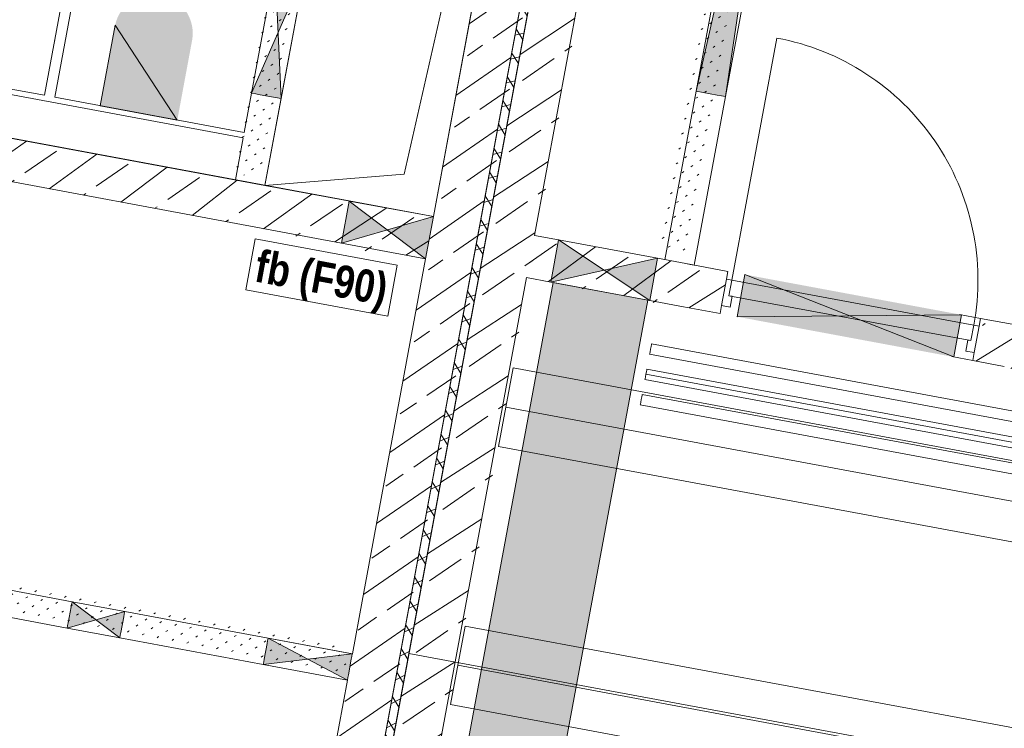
# Model space of a CAD drawing. Header units: metres. Extents: x 0 to 60282398, y -11592309 to 5708004.
# Tile 113 of 136: x 32353373.62 to 32353378.22, y 5707917.59 to 5707920.89. Entities that reach past the tile are written whole.
import ezdxf

# ---------------------------------------------------------------- set-up
doc = ezdxf.new("R2010")
doc.units = ezdxf.units.M
doc.header["$LTSCALE"] = 0.75
doc.linetypes.add('10417023$0$#9_Achse', pattern=[1.6, 0.00254, -1.59746])
doc.layers.get('0').update_dxf_attribs({"linetype": 'CONTINUOUS'})
for name, color, linetype, lineweight in [('10417023$0$#9_002_GES I Übersicht Erdgeschoss_1_101_Wand Aussen.A', 7, 'CONTINUOUS', 25), ('10417023$0$#9_002_GES I Übersicht Erdgeschoss_1_430_Lüftung.US', 7, 'CONTINUOUS', 25), ('10417023$0$#9_002_GES I Übersicht Erdgeschoss_1_607b_Brandschutz 1_100', 7, 'CONTINUOUS', 25), ('10417023$0$#9_002_GES I Übersicht Erdgeschoss_1_807b_Elektro 3D', 7, 'CONTINUOUS', 25), ('10417023$0$#9_002_GES I Übersicht Erdgeschoss_1_Neubau_102_Wand Innen.A', 7, 'CONTINUOUS', 25), ('10417023$0$#9_002_GES I Übersicht Erdgeschoss_1_Neubau_104_Decken.A', 7, 'CONTINUOUS', 25), ('10417023$0$#9_002_GES I Übersicht Erdgeschoss_1_Neubau_202_Innenwandbekleidun', 7, 'CONTINUOUS', 25), ('10417023$0$#9_002_GES I Übersicht Erdgeschoss_1_Neubau_303_Sanitäre.A', 7, 'CONTINUOUS', 25), ('10417023$0$Keine', 7, 'CONTINUOUS', 13)]:
    doc.layers.add(name, color=color, linetype=linetype, lineweight=lineweight)
doc.styles.add('10417023$0$Arial Narrow (bold)', font='ARIALNB.TTF')
pattern_1 = [(45, (0, 0), (-0.03535533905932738, 0.03535533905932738), [0.01, -0.03999999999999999])]
pattern_2 = [(44.99999999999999, (0, 0), (-0.1697056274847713, 0.1697056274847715), []), (44.99999999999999, (-0.08485281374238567, 0.08485281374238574), (-0.1697056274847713, 0.1697056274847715), [0.18, -0.05999999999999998])]
pattern_3 = [(0, (0, 0), (0, 0.075), [0.009999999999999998, -0.06500000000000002])]

# ---------------------------------------------------------------- blocks, each defined once
blk = doc.blocks.new('10417023$0$#9_MKO_LP5_ARC_GES_UP_00_002_P_G_modell (3D)')
at = {"layer": '10417023$0$#9_002_GES I Übersicht Erdgeschoss_1_101_Wand Aussen.A', "linetype": 'Continuous', "lineweight": 5, "true_color": 0xff0000}
h = blk.add_hatch(dxfattribs=at)
h.set_pattern_fill('#9_DÄMMUNG__HART_1_0001', color=1, style=0, pattern_type=2)
h.set_pattern_definition([(44.99999999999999, (0, 0), (-0.05656854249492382, 0.05656854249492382), []), (135.0000000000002, (0, 0), (0.05656854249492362, 0.056568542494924), [])])
h.paths.add_polyline_path([(-32353454.47117382, -5707790.519532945), (-32353477.474228, -5707790.519532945), (-32353477.474228, -5707790.55957689), (-32353469.004228, -5707790.55957689), (-32353469.004228, -5707810.39957689), (-32353468.96423227, -5707810.39957689), (-32353468.96423227, -5707790.55957689), (-32353454.47117382, -5707790.55957689)])
at = {"layer": '10417023$0$#9_002_GES I Übersicht Erdgeschoss_1_Neubau_102_Wand Innen.A', "linetype": 'Continuous', "lineweight": 13, "true_color": 0xff0000}
h = blk.add_hatch(dxfattribs=at)
h.set_pattern_fill('#9_GIPS_0001', color=1, style=0, pattern_type=2)
h.set_pattern_definition(pattern_1)
h.paths.add_polyline_path([(-32353470.164228, -5707790.77957689), (-32353470.164228, -5707795.27957689), (-32353470.144228, -5707795.27957689), (-32353470.144228, -5707790.77957689)])
h = blk.add_hatch(dxfattribs=at)
h.set_pattern_fill('#9_GIPS_0001', color=1, style=0, pattern_type=2)
h.set_pattern_definition(pattern_1)
h.paths.add_polyline_path([(-32353470.144228, -5707790.77957689), (-32353470.144228, -5707795.27957689), (-32353470.124228, -5707795.27957689), (-32353470.124228, -5707790.77957689)])
h = blk.add_hatch(dxfattribs=at)
h.set_pattern_fill('#9_GIPS_0001', color=1, style=0, pattern_type=2)
h.set_pattern_definition(pattern_1)
h.paths.add_polyline_path([(-32353470.124228, -5707790.77957689), (-32353470.124228, -5707795.27957689), (-32353470.024228, -5707795.27957689), (-32353470.024228, -5707790.77957689)])
at = {"layer": '10417023$0$#9_002_GES I Übersicht Erdgeschoss_1_Neubau_102_Wand Innen.A', "linetype": 'Continuous', "lineweight": 5, "true_color": 0xff0000}
h = blk.add_hatch(dxfattribs=at)
h.set_pattern_fill('#9_BETON__STAHLBETON_0001', color=1, style=0, pattern_type=2)
h.set_pattern_definition(pattern_2)
h.paths.add_polyline_path([(-32353469.22381512, -5707790.779532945), (-32353469.22381512, -5707795.47957689), (-32353469.00381513, -5707795.47957689), (-32353469.00381513, -5707790.779532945)])
h = blk.add_hatch(dxfattribs=at)
h.set_pattern_fill('#9_BETON__STAHLBETON_0001', color=1, style=0, pattern_type=2)
h.set_pattern_definition(pattern_2)
h.paths.add_polyline_path([(-32353468.96423227, -5707790.779532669), (-32353468.96423227, -5707810.17957689), (-32353468.74423227, -5707810.17957689), (-32353468.74423227, -5707790.779533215)])
at = {"layer": '10417023$0$#9_002_GES I Übersicht Erdgeschoss_1_Neubau_102_Wand Innen.A', "linetype": 'Continuous', "lineweight": 13, "true_color": 0xff0000}
h = blk.add_hatch(dxfattribs=at)
h.set_pattern_fill('#9_GIPS_0001', color=1, style=0, pattern_type=2)
h.set_pattern_definition(pattern_1)
h.paths.add_polyline_path([(-32353468.024228, -5707795.27956542), (-32353468.024228, -5707790.77957689), (-32353468.124228, -5707790.77957689), (-32353468.124228, -5707795.27956542)])
h = blk.add_hatch(dxfattribs=at)
h.set_pattern_fill('#9_GIPS_0001', color=1, style=0, pattern_type=2)
h.set_pattern_definition(pattern_1)
h.paths.add_polyline_path([(-32353468.004228, -5707795.27956542), (-32353468.004228, -5707790.77957689), (-32353468.024228, -5707790.77957689), (-32353468.024228, -5707795.27956542)])
h = blk.add_hatch(dxfattribs=at)
h.set_pattern_fill('#9_GIPS_0001', color=1, style=0, pattern_type=2)
h.set_pattern_definition(pattern_1)
h.paths.add_polyline_path([(-32353467.984228, -5707795.27956542), (-32353467.984228, -5707790.77957689), (-32353468.004228, -5707790.77957689), (-32353468.004228, -5707795.27956542)])
at = {"layer": '10417023$0$#9_002_GES I Übersicht Erdgeschoss_1_Neubau_102_Wand Innen.A', "linetype": 'Continuous', "lineweight": 5, "true_color": 0xff0000}
h = blk.add_hatch(dxfattribs=at)
h.set_pattern_fill('#9_BETON__STAHLBETON_0001', color=1, style=0, pattern_type=2)
h.set_pattern_definition(pattern_2)
h.paths.add_polyline_path([(-32353472.624228, -5707795.47957689), (-32353470.149228, -5707795.47957689), (-32353470.149228, -5707795.27957689), (-32353472.624228, -5707795.27957689)])
h = blk.add_hatch(dxfattribs=at)
h.set_pattern_fill('#9_BETON__STAHLBETON_0001', color=1, style=0, pattern_type=2)
h.set_pattern_definition(pattern_2)
h.paths.add_polyline_path([(-32353469.22381512, -5707795.27957689), (-32353470.149228, -5707795.27957689), (-32353470.149228, -5707795.47957689), (-32353469.22381512, -5707795.47957689)])
h = blk.add_hatch(dxfattribs=at)
h.set_pattern_fill('#9_BETON__STAHLBETON_0001', color=1, style=0, pattern_type=2)
h.set_pattern_definition(pattern_2)
h.paths.add_polyline_path([(-32353468.74423227, -5707795.479604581), (-32353467.999228, -5707795.479604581), (-32353467.99922418, -5707795.279604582), (-32353468.74423227, -5707795.279604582)])
h = blk.add_hatch(dxfattribs=at)
h.set_pattern_fill('#9_BETON__STAHLBETON_0001', color=1, style=0, pattern_type=2)
h.set_pattern_definition(pattern_2)
h.paths.add_polyline_path([(-32353467.99922432, -5707795.27960451), (-32353467.999228, -5707795.479604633), (-32353467.8242356, -5707795.479611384), (-32353467.82422793, -5707795.279611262)])
h = blk.add_hatch(dxfattribs=at)
h.set_pattern_fill('#9_BETON__STAHLBETON_0001', color=1, style=0, pattern_type=2)
h.set_pattern_definition(pattern_2)
h.paths.add_polyline_path([(-32353466.624228, -5707795.279657), (-32353466.62423548, -5707795.479657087), (-32353459.0244669, -5707795.479947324), (-32353459.02445924, -5707795.279947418)])
h = blk.add_hatch(dxfattribs=at)
h.set_pattern_fill('#9_BETON__STAHLBETON_0001', color=1, style=0, pattern_type=2)
h.set_pattern_definition(pattern_2)
h.paths.add_polyline_path([(-32353469.00381513, -5707797.10457689), (-32353469.00381513, -5707795.47957689), (-32353469.22381512, -5707795.47957689), (-32353469.22381512, -5707797.10457689)])
h = blk.add_hatch(dxfattribs=at)
h.set_pattern_fill('#9_BETON__STAHLBETON_0001', color=1, style=0, pattern_type=2)
h.set_pattern_definition(pattern_2)
h.paths.add_polyline_path([(-32353469.00381513, -5707806.979589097), (-32353469.00381513, -5707797.10457689), (-32353469.22381512, -5707797.10457689), (-32353469.22381512, -5707806.979589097)])
at = {"layer": '10417023$0$#9_002_GES I Übersicht Erdgeschoss_1_Neubau_102_Wand Innen.A', "linetype": 'Continuous', "lineweight": 13, "true_color": 0xff0000}
h = blk.add_hatch(dxfattribs=at)
h.set_pattern_fill('#9_GIPS_0001', color=1, style=0, pattern_type=2)
h.set_pattern_definition(pattern_1)
h.paths.add_polyline_path([(-32353469.22381512, -5707797.35457689), (-32353472.624228, -5707797.35457689), (-32353472.624228, -5707797.36707689), (-32353469.22381512, -5707797.36707689)])
h = blk.add_hatch(dxfattribs=at)
h.set_pattern_fill('#9_GIPS_0001', color=1, style=0, pattern_type=2)
h.set_pattern_definition(pattern_1)
h.paths.add_polyline_path([(-32353469.22381512, -5707797.36707689), (-32353472.624228, -5707797.36707689), (-32353472.624228, -5707797.37957689), (-32353469.22381512, -5707797.37957689)])
h = blk.add_hatch(dxfattribs=at)
h.set_pattern_fill('#9_GIPS_0001', color=1, style=0, pattern_type=2)
h.set_pattern_definition(pattern_1)
h.paths.add_polyline_path([(-32353472.624228, -5707797.45457689), (-32353469.22381512, -5707797.45457689), (-32353469.22381512, -5707797.37957689), (-32353472.624228, -5707797.37957689)])
at = {"layer": '10417023$0$#9_002_GES I Übersicht Erdgeschoss_1_Neubau_102_Wand Innen.A', "linetype": 'Continuous', "lineweight": 13, "true_color": 0x1f1f1f}
h = blk.add_hatch(dxfattribs=at)
h.set_pattern_fill('#9_GIPS_0001', color=250, style=0, pattern_type=2)
h.set_pattern_definition(pattern_1)
h.paths.add_polyline_path([(-32353472.624228, -5707797.46707689), (-32353469.22381512, -5707797.46707689), (-32353469.22381512, -5707797.45457689), (-32353472.624228, -5707797.45457689)])
at = {"layer": '10417023$0$#9_002_GES I Übersicht Erdgeschoss_1_Neubau_102_Wand Innen.A', "linetype": 'Continuous', "lineweight": 13, "true_color": 0xff0000}
h = blk.add_hatch(dxfattribs=at)
h.set_pattern_fill('#9_GIPS_0001', color=1, style=0, pattern_type=2)
h.set_pattern_definition(pattern_1)
h.paths.add_polyline_path([(-32353472.624228, -5707797.47957689), (-32353469.22381512, -5707797.47957689), (-32353469.22381512, -5707797.46707689), (-32353472.624228, -5707797.46707689)])
at = {"layer": '10417023$0$#9_002_GES I Übersicht Erdgeschoss_1_Neubau_202_Innenwandbekleidun', "linetype": 'Continuous', "lineweight": 5}
h = blk.add_hatch(dxfattribs=at)
h.set_pattern_fill('#9_GIPSKARTON_0001_1', color=255, style=0, pattern_type=2)
h.set_pattern_definition(pattern_3)
h.paths.add_polyline_path([(-32353471.114228, -5707793.45457689), (-32353471.114228, -5707795.05457689), (-32353471.064228, -5707795.05457689), (-32353471.064228, -5707793.45457689)])
h = blk.add_hatch(dxfattribs=at)
h.set_pattern_fill('#9_GIPSKARTON_0001', style=0, pattern_type=2)
h.set_pattern_definition(pattern_3)
h.paths.add_polyline_path([(-32353470.164228, -5707795.05457689), (-32353474.864228, -5707795.05457689), (-32353474.864228, -5707795.07957689), (-32353470.164228, -5707795.07957689)])
at = {"layer": '10417023$0$#9_002_GES I Übersicht Erdgeschoss_1_Neubau_303_Sanitäre.A', "linetype": 'Continuous', "lineweight": 0, "true_color": 0xff0000}
h = blk.add_hatch(color=1, dxfattribs=at)
edge = h.paths.add_edge_path()
edge.add_line((-32353470.84877177, -5707794.672270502), (-32353470.84877177, -5707795.05457689))
edge.add_line((-32353470.84877177, -5707795.05457689), (-32353470.48251245, -5707795.05457689))
edge.add_line((-32353470.48251245, -5707795.05457689), (-32353470.48251245, -5707794.672270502))
edge.add_arc((-32353470.66564209, -5707794.67671655), 0.1831836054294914, 1.390761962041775, 90.00000596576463)
edge.add_arc((-32353470.66564213, -5707794.67671655), 0.1831836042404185, 89.99999403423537, 178.6092380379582)
at = {"layer": '10417023$0$#9_002_GES I Übersicht Erdgeschoss_1_101_Wand Aussen.A', "color": 1, "linetype": 'Continuous', "lineweight": 18, "true_color": 0xff0000, "flags": 128}
blk.add_lwpolyline([(-32353454.47117382, -5707790.519532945), (-32353454.47117382, -5707790.55957689), (-32353468.96423227, -5707790.55957689), (-32353468.96423227, -5707810.39957689), (-32353469.004228, -5707810.39957689), (-32353469.004228, -5707790.55957689), (-32353477.474228, -5707790.55957689), (-32353477.474228, -5707790.519532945)], close=True, dxfattribs=at)
at = {"layer": '10417023$0$#9_002_GES I Übersicht Erdgeschoss_1_430_Lüftung.US', "color": 1, "linetype": 'Continuous', "lineweight": 13, "true_color": 0xff0000, "flags": 128}
blk.add_lwpolyline([(-32353468.16725466, -5707795.479604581), (-32353468.16725466, -5707809.945591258), (-32353468.61729288, -5707809.945591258), (-32353468.61729288, -5707795.479604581)], close=True, dxfattribs=at)
at = {"layer": '10417023$0$#9_002_GES I Übersicht Erdgeschoss_1_430_Lüftung.US', "color": 1, "linetype": 'Continuous', "true_color": 0xff0000}
blk.add_solid([(-32353468.16725466, -5707795.479604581), (-32353468.61729288, -5707795.479604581), (-32353468.16725466, -5707809.945591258), (-32353468.61729288, -5707809.945591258)], dxfattribs=at)
at = {"layer": '10417023$0$#9_002_GES I Übersicht Erdgeschoss_1_607b_Brandschutz 1_100', "color": 1, "linetype": 'Continuous', "lineweight": 13, "true_color": 0xff0000}
for p, q in [((-32353469.34846945, -5707795.533085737), (-32353470.02378134, -5707795.533085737)), ((-32353470.02378134, -5707795.533085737), (-32353470.02378134, -5707795.775733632)), ((-32353469.34846945, -5707795.775733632), (-32353469.34846945, -5707795.533085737)), ((-32353470.02378134, -5707795.775733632), (-32353469.34846945, -5707795.775733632))]:
    blk.add_line(p, q, dxfattribs=at)
at = {"layer": '10417023$0$#9_002_GES I Übersicht Erdgeschoss_1_807b_Elektro 3D', "color": 1, "linetype": 'Continuous', "lineweight": 13, "true_color": 0xff0000}
for p, q in [((-32353468.11347208, -5707795.680142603), (-32353468.11347208, -5707795.676793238)), ((-32353461.42177209, -5707795.676793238), (-32353468.11347208, -5707795.676793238)), ((-32353468.11347208, -5707795.689293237), (-32353468.11347208, -5707795.680142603)), ((-32353468.11347208, -5707795.701793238), (-32353468.11347208, -5707795.689293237)), ((-32353468.11347208, -5707795.714293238), (-32353468.11347208, -5707795.701793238)), ((-32353468.11347208, -5707795.723443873), (-32353468.11347208, -5707795.714293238)), ((-32353468.11347208, -5707795.726793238), (-32353468.11347208, -5707795.723443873)), ((-32353461.42177209, -5707795.726793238), (-32353468.11347208, -5707795.726793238)), ((-32353468.11347208, -5707795.800142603), (-32353468.11347208, -5707795.796793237)), ((-32353461.42177209, -5707795.796793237), (-32353468.11347208, -5707795.796793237)), ((-32353468.11347208, -5707795.809293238), (-32353468.11347208, -5707795.800142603)), ((-32353468.11347208, -5707795.821793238), (-32353468.11347208, -5707795.809293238)), ((-32353468.11347208, -5707795.834293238), (-32353468.11347208, -5707795.821793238)), ((-32353468.11347208, -5707795.843443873), (-32353468.11347208, -5707795.834293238)), ((-32353461.42177184, -5707795.821792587), (-32353468.11347161, -5707795.821792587)), ((-32353468.11347208, -5707795.846793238), (-32353468.11347208, -5707795.843443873)), ((-32353461.42177209, -5707795.846793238), (-32353468.11347208, -5707795.846793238)), ((-32353468.11347208, -5707795.920142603), (-32353468.11347208, -5707795.916793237)), ((-32353461.42177209, -5707795.916793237), (-32353468.11347208, -5707795.916793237)), ((-32353468.11347208, -5707795.929293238), (-32353468.11347208, -5707795.920142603)), ((-32353468.11347208, -5707795.941793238), (-32353468.11347208, -5707795.929293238)), ((-32353468.11347208, -5707795.954293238), (-32353468.11347208, -5707795.941793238)), ((-32353468.11347208, -5707795.963443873), (-32353468.11347208, -5707795.954293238)), ((-32353468.11347208, -5707795.966793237), (-32353468.11347208, -5707795.963443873)), ((-32353461.42177209, -5707795.966793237), (-32353468.11347208, -5707795.966793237))]:
    blk.add_line(p, q, dxfattribs=at)
at = {"layer": '10417023$0$#9_002_GES I Übersicht Erdgeschoss_1_Neubau_102_Wand Innen.A', "color": 1, "linetype": 'Continuous', "lineweight": 18, "true_color": 0xff0000}
for p, q in [((-32353469.22381512, -5707790.779532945), (-32353469.22381512, -5707795.27957689)), ((-32353469.00381513, -5707795.47957689), (-32353469.00381513, -5707790.779532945)), ((-32353468.96423227, -5707790.779532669), (-32353468.96423227, -5707810.39957689)), ((-32353468.74423227, -5707795.279604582), (-32353468.74423227, -5707790.779533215)), ((-32353470.149228, -5707795.27957689), (-32353473.161728, -5707795.27957689)), ((-32353469.22381512, -5707795.27957689), (-32353470.024228, -5707795.27957689)), ((-32353469.224228, -5707795.279576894), (-32353469.624228, -5707795.279576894)), ((-32353468.62923266, -5707795.279604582), (-32353468.74423227, -5707795.279604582)), ((-32353468.15923265, -5707795.279604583), (-32353468.62923266, -5707795.279604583)), ((-32353467.99922418, -5707795.279604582), (-32353468.15923265, -5707795.279604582)), ((-32353467.82422793, -5707795.279611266), (-32353467.99922418, -5707795.279604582)), ((-32353467.82422918, -5707795.317111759), (-32353467.82422774, -5707795.279610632)), ((-32353466.62422922, -5707795.317156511), (-32353466.62422777, -5707795.279656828)), ((-32353466.47422199, -5707795.279662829), (-32353466.62422813, -5707795.279657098)), ((-32353467.82423351, -5707795.442111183), (-32353467.82422918, -5707795.317111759)), ((-32353466.62423354, -5707795.442157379), (-32353466.62422922, -5707795.317156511)), ((-32353467.82423495, -5707795.479610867), (-32353467.82423351, -5707795.442111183)), ((-32353466.62423499, -5707795.479657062), (-32353466.62423354, -5707795.442157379)), ((-32353472.624228, -5707795.47957689), (-32353470.149228, -5707795.47957689)), ((-32353470.149228, -5707795.47957689), (-32353469.624228, -5707795.47957689)), ((-32353469.624228, -5707795.479576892), (-32353469.224228, -5707795.479576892)), ((-32353469.22381512, -5707795.47957689), (-32353469.22381512, -5707797.10457689)), ((-32353469.00381513, -5707797.10457689), (-32353469.00381513, -5707795.47957689)), ((-32353468.74423227, -5707810.17957689), (-32353468.74423227, -5707795.479604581)), ((-32353468.74423227, -5707795.479604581), (-32353468.62923266, -5707795.479604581)), ((-32353468.62923266, -5707795.479604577), (-32353468.15923265, -5707795.479604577)), ((-32353468.15923265, -5707795.479604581), (-32353467.999228, -5707795.479604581)), ((-32353467.999228, -5707795.479604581), (-32353467.8242356, -5707795.479611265)), ((-32353466.62423548, -5707795.479657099), (-32353466.47422969, -5707795.479662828)), ((-32353469.22381512, -5707797.10457689), (-32353469.22381512, -5707797.35457689)), ((-32353469.00381513, -5707806.979589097), (-32353469.00381513, -5707797.10457689)), ((-32353469.22381512, -5707797.47957689), (-32353469.22381512, -5707806.779589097))]:
    blk.add_line(p, q, dxfattribs=at)
at = {"layer": '10417023$0$#9_002_GES I Übersicht Erdgeschoss_1_Neubau_102_Wand Innen.A', "color": 1, "linetype": 'Continuous', "lineweight": 13, "true_color": 0xff0000}
for p, q in [((-32353467.98422792, -5707794.479576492), (-32353468.12422809, -5707790.779576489)), ((-32353468.12422809, -5707794.479576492), (-32353467.98422792, -5707790.779576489)), ((-32353468.12422797, -5707790.77957689), (-32353468.12422797, -5707794.47957687)), ((-32353467.98422802, -5707794.47957687), (-32353467.98422802, -5707790.77957689)), ((-32353467.79922987, -5707795.317111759), (-32353467.79918512, -5707794.167111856)), ((-32353470.16422802, -5707794.267659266), (-32353470.16422802, -5707794.867659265)), ((-32353470.02422742, -5707794.86765981), (-32353470.16422759, -5707794.267659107)), ((-32353470.16422759, -5707794.86765981), (-32353470.02422742, -5707794.267659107)), ((-32353470.02422797, -5707794.867659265), (-32353470.02422797, -5707794.267659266)), ((-32353468.124228, -5707794.47957687), (-32353468.124228, -5707795.27956542)), ((-32353468.12422797, -5707794.47957687), (-32353468.02422799, -5707794.47957687)), ((-32353468.02422799, -5707794.47957687), (-32353468.00422801, -5707794.47957687)), ((-32353468.00422801, -5707794.47957687), (-32353467.98422802, -5707794.47957687)), ((-32353467.984228, -5707795.27956542), (-32353467.984228, -5707794.47957687)), ((-32353470.16422802, -5707794.867659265), (-32353470.14422797, -5707794.867659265)), ((-32353470.164228, -5707794.867659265), (-32353470.164228, -5707795.05457689)), ((-32353470.14422797, -5707794.867659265), (-32353470.124228, -5707794.867659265)), ((-32353470.124228, -5707794.867659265), (-32353470.02422797, -5707794.867659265)), ((-32353470.024228, -5707795.27957689), (-32353470.024228, -5707794.867659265)), ((-32353470.164228, -5707795.07957689), (-32353470.164228, -5707795.27957689)), ((-32353469.22422793, -5707795.279577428), (-32353469.6242284, -5707795.479576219)), ((-32353469.22422793, -5707795.479576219), (-32353469.6242284, -5707795.279577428)), ((-32353469.624228, -5707795.279576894), (-32353469.624228, -5707795.479576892)), ((-32353469.224228, -5707795.479576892), (-32353469.224228, -5707795.279576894)), ((-32353468.62923266, -5707795.279604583), (-32353468.62923266, -5707795.479604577)), ((-32353468.62923228, -5707795.479605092), (-32353468.15923318, -5707795.279604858)), ((-32353468.62923228, -5707795.279604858), (-32353468.15923318, -5707795.479605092)), ((-32353468.15923265, -5707795.479604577), (-32353468.15923265, -5707795.279604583)), ((-32353468.004228, -5707795.27956542), (-32353468.024228, -5707795.27956542)), ((-32353467.984228, -5707795.27956542), (-32353468.004228, -5707795.27956542)), ((-32353467.82422918, -5707795.317111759), (-32353467.82422774, -5707795.279610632)), ((-32353467.744222, -5707795.279614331), (-32353467.74422964, -5707795.479614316)), ((-32353467.74422909, -5707795.479613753), (-32353466.7142221, -5707795.27965394)), ((-32353467.74422186, -5707795.279614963), (-32353466.71422932, -5707795.479654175)), ((-32353466.71422964, -5707795.479653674), (-32353466.71422201, -5707795.27965367)), ((-32353466.62422922, -5707795.317156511), (-32353466.62422777, -5707795.279656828)), ((-32353467.82422918, -5707795.317111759), (-32353467.82423351, -5707795.442111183)), ((-32353467.82423351, -5707795.442111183), (-32353467.82422918, -5707795.317111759)), ((-32353467.82423351, -5707795.442111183), (-32353467.82422918, -5707795.317111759)), ((-32353467.79922987, -5707795.317111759), (-32353467.82422918, -5707795.317111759)), ((-32353467.79923276, -5707795.3901117), (-32353467.79922987, -5707795.317111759)), ((-32353467.79923276, -5707795.3901117), (-32353467.79922987, -5707795.317111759)), ((-32353467.79922987, -5707795.317111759), (-32353466.64922997, -5707795.317156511)), ((-32353466.64923285, -5707795.390156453), (-32353466.64922997, -5707795.317156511)), ((-32353466.64922997, -5707795.317156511), (-32353466.64923285, -5707795.390156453)), ((-32353466.64922997, -5707795.317156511), (-32353466.62422922, -5707795.317156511)), ((-32353466.62422922, -5707795.317156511), (-32353466.62423354, -5707795.442157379)), ((-32353466.62423354, -5707795.442157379), (-32353466.62422922, -5707795.317156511)), ((-32353466.62423354, -5707795.442157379), (-32353466.62422922, -5707795.317156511)), ((-32353467.78423202, -5707795.390113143), (-32353467.79923276, -5707795.3901117)), ((-32353466.64923285, -5707795.390156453), (-32353467.79923276, -5707795.3901117)), ((-32353467.7842349, -5707795.442112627), (-32353467.78423202, -5707795.390113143)), ((-32353466.66423359, -5707795.442155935), (-32353466.66423215, -5707795.390155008)), ((-32353466.66423215, -5707795.390155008), (-32353466.64923285, -5707795.390156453)), ((-32353467.82423495, -5707795.479610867), (-32353467.82423351, -5707795.442111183)), ((-32353467.82423351, -5707795.442111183), (-32353467.7842349, -5707795.442112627)), ((-32353466.62423354, -5707795.442157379), (-32353466.66423359, -5707795.442155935)), ((-32353466.62423499, -5707795.479657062), (-32353466.62423354, -5707795.442157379)), ((-32353470.55561436, -5707797.35457689), (-32353471.01125139, -5707797.35457689)), ((-32353470.55561436, -5707797.354576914), (-32353470.55561436, -5707797.367076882)), ((-32353470.30561439, -5707797.354576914), (-32353470.55561436, -5707797.354576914)), ((-32353470.55561393, -5707797.479577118), (-32353470.30561508, -5707797.354576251)), ((-32353470.55561393, -5707797.354576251), (-32353470.30561508, -5707797.479577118)), ((-32353469.22381512, -5707797.35457689), (-32353470.30561439, -5707797.35457689)), ((-32353470.30561439, -5707797.367076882), (-32353470.30561439, -5707797.354576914)), ((-32353469.6242284, -5707797.479577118), (-32353469.22422793, -5707797.354576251)), ((-32353469.6242284, -5707797.354576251), (-32353469.22422793, -5707797.479577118)), ((-32353469.62422802, -5707797.354576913), (-32353469.62422802, -5707797.367076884)), ((-32353469.22422799, -5707797.354576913), (-32353469.62422802, -5707797.354576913)), ((-32353469.22422799, -5707797.367076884), (-32353469.22422799, -5707797.354576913)), ((-32353470.55561436, -5707797.367076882), (-32353470.55561436, -5707797.379576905)), ((-32353470.55561436, -5707797.379576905), (-32353470.55561436, -5707797.454576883)), ((-32353470.30561439, -5707797.379576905), (-32353470.30561439, -5707797.367076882)), ((-32353470.30561439, -5707797.454576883), (-32353470.30561439, -5707797.379576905)), ((-32353469.62422802, -5707797.367076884), (-32353469.62422802, -5707797.379576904)), ((-32353469.62422802, -5707797.379576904), (-32353469.62422802, -5707797.454576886)), ((-32353469.22422799, -5707797.379576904), (-32353469.22422799, -5707797.367076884)), ((-32353469.22422799, -5707797.454576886), (-32353469.22422799, -5707797.379576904)), ((-32353471.01125139, -5707797.47957689), (-32353470.55561436, -5707797.47957689)), ((-32353470.55561436, -5707797.454576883), (-32353470.55561436, -5707797.467076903)), ((-32353470.55561436, -5707797.467076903), (-32353470.55561436, -5707797.479576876)), ((-32353470.55561436, -5707797.479576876), (-32353470.30561439, -5707797.479576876)), ((-32353470.30561439, -5707797.467076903), (-32353470.30561439, -5707797.454576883)), ((-32353470.30561439, -5707797.479576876), (-32353470.30561439, -5707797.467076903)), ((-32353470.30561439, -5707797.47957689), (-32353469.62422802, -5707797.47957689)), ((-32353469.62422802, -5707797.454576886), (-32353469.62422802, -5707797.467076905)), ((-32353469.62422802, -5707797.467076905), (-32353469.62422802, -5707797.479576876)), ((-32353469.62422802, -5707797.479576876), (-32353469.22422799, -5707797.479576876)), ((-32353469.22422799, -5707797.467076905), (-32353469.22422799, -5707797.454576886)), ((-32353469.22422799, -5707797.479576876), (-32353469.22422799, -5707797.467076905))]:
    blk.add_line(p, q, dxfattribs=at)
at = {"layer": '10417023$0$#9_002_GES I Übersicht Erdgeschoss_1_Neubau_102_Wand Innen.A', "color": 1, "linetype": '10417023$0$#9_Achse', "lineweight": 13, "true_color": 0xff0000}
for p, q in [((-32353466.62422777, -5707795.279656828), (-32353467.82422774, -5707795.279610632)), ((-32353466.62423499, -5707795.479657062), (-32353467.82423495, -5707795.479610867))]:
    blk.add_line(p, q, dxfattribs=at)
at = {"layer": '10417023$0$#9_002_GES I Übersicht Erdgeschoss_1_Neubau_102_Wand Innen.A', "color": 1, "linetype": 'Continuous', "lineweight": 13, "true_color": 0xff0000}
blk.add_arc((-32353467.79922943, -5707795.317112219), 1.149999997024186, 359.9978115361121, 89.99781186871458, dxfattribs=at)
at = {"layer": '10417023$0$#9_002_GES I Übersicht Erdgeschoss_1_Neubau_102_Wand Innen.A', "color": 1, "linetype": 'Continuous', "true_color": 0xff0000}
for points in [[(-32353468.12422797, -5707794.47957687), (-32353467.98422802, -5707794.47957687), (-32353468.05422803, -5707792.62957688)], [(-32353470.16422802, -5707794.267659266), (-32353470.094228, -5707794.567659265), (-32353470.02422797, -5707794.267659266)], [(-32353470.16422802, -5707794.867659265), (-32353470.02422797, -5707794.867659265), (-32353470.094228, -5707794.567659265)], [(-32353469.624228, -5707795.479576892), (-32353469.424228, -5707795.379576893), (-32353469.624228, -5707795.279576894)], [(-32353469.224228, -5707795.479576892), (-32353469.224228, -5707795.279576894), (-32353469.424228, -5707795.379576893)], [(-32353468.62923266, -5707795.279604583), (-32353468.62923266, -5707795.479604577), (-32353468.39423265, -5707795.379604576)], [(-32353468.15923265, -5707795.279604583), (-32353468.39423265, -5707795.379604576), (-32353468.15923265, -5707795.479604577)], [(-32353467.744222, -5707795.279614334), (-32353467.74422964, -5707795.479614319), (-32353467.22922586, -5707795.379633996)], [(-32353466.71422201, -5707795.279653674), (-32353467.744222, -5707795.279614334), (-32353467.22922586, -5707795.379633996)], [(-32353466.71422201, -5707795.279653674), (-32353467.22922586, -5707795.379633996), (-32353466.71422964, -5707795.479653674)], [(-32353467.74422964, -5707795.479614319), (-32353466.71422964, -5707795.479653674), (-32353467.22922586, -5707795.379633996)], [(-32353470.55561436, -5707797.354576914), (-32353470.55561436, -5707797.479576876), (-32353470.43061437, -5707797.417076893)], [(-32353470.30561439, -5707797.354576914), (-32353470.43061437, -5707797.417076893), (-32353470.30561439, -5707797.479576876)], [(-32353469.62422802, -5707797.354576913), (-32353469.62422802, -5707797.479576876), (-32353469.424228, -5707797.417076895)], [(-32353469.22422799, -5707797.354576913), (-32353469.424228, -5707797.417076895), (-32353469.22422799, -5707797.479576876)]]:
    blk.add_solid(points, dxfattribs=at)
at = {"layer": '10417023$0$#9_002_GES I Übersicht Erdgeschoss_1_Neubau_104_Decken.A', "color": 1, "linetype": 'Continuous', "lineweight": 13, "true_color": 0xff0000}
for p, q in [((-32353470.02422794, -5707790.779533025), (-32353470.02422794, -5707795.279576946)), ((-32353469.22422793, -5707790.779533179), (-32353469.39403901, -5707795.109764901)), ((-32353469.224228, -5707795.279576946), (-32353469.224228, -5707790.779533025)), ((-32353469.39403901, -5707795.109764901), (-32353470.02422742, -5707795.279577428)), ((-32353470.02422794, -5707795.279576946), (-32353469.224228, -5707795.279576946)), ((-32353460.80422817, -5707795.905840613), (-32353468.7292324, -5707795.905840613)), ((-32353468.7292324, -5707795.905840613), (-32353468.7292324, -5707796.278839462)), ((-32353460.80422817, -5707796.092340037), (-32353468.7292324, -5707796.092340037)), ((-32353460.80422817, -5707796.278839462), (-32353468.7292324, -5707796.278839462)), ((-32353460.80422817, -5707797.130838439), (-32353468.7292324, -5707797.130838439)), ((-32353468.7292324, -5707797.130838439), (-32353468.7292324, -5707797.503838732)), ((-32353460.80422817, -5707797.317337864), (-32353468.7292324, -5707797.317337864)), ((-32353460.80422817, -5707797.503838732), (-32353468.7292324, -5707797.503838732))]:
    blk.add_line(p, q, dxfattribs=at)
at = {"layer": '10417023$0$#9_002_GES I Übersicht Erdgeschoss_1_Neubau_104_Decken.A', "color": 1, "linetype": 'Continuous', "lineweight": 13, "true_color": 0xff0000, "flags": 128}
for points in [[(-32353468.96423227, -5707790.479532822), (-32353468.96423227, -5707797.304576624), (-32353460.53922811, -5707797.304576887), (-32353460.53922811, -5707797.229576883), (-32353452.62422799, -5707797.229577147), (-32353451.27397855, -5707797.229576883), (-32353451.27397855, -5707790.47953124), (-32353467.78422802, -5707790.479532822), (-32353467.82422806, -5707790.479532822)], [(-32353502.88381506, -5707792.679515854), (-32353502.88381511, -5707803.129576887), (-32353502.84381653, -5707803.129576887), (-32353502.84381653, -5707809.004576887), (-32353499.08931621, -5707809.004576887), (-32353497.57443247, -5707809.004576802), (-32353497.57443247, -5707810.154576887), (-32353495.52481159, -5707810.154576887), (-32353495.52560609, -5707813.099577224), (-32353472.62422376, -5707813.099576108), (-32353472.62422743, -5707808.219546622), (-32353469.004228, -5707808.219576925), (-32353469.004228, -5707794.11457689), (-32353469.004228, -5707790.779532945), (-32353469.004228, -5707790.559532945), (-32353477.474228, -5707790.559532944), (-32353480.474228, -5707790.559532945), (-32353491.124228, -5707790.559532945), (-32353498.444228, -5707790.559532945), (-32353498.444228, -5707792.679576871)], [(-32353498.22421727, -5707790.559532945), (-32353502.84380439, -5707790.559532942), (-32353502.84380439, -5707813.099576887), (-32353495.47442851, -5707813.099576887), (-32353495.47442851, -5707809.05457689), (-32353482.84109309, -5707809.05457689), (-32353482.84357996, -5707813.099573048), (-32353472.62421726, -5707813.099573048), (-32353472.62421726, -5707811.259577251), (-32353472.62421726, -5707806.979589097), (-32353469.00380439, -5707806.979589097), (-32353469.00380439, -5707790.559532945)], [(-32353468.9644006, -5707812.749292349), (-32353468.96423227, -5707810.39957689), (-32353468.96423227, -5707807.119576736), (-32353468.96423227, -5707797.22957689), (-32353468.96423227, -5707790.55957689), (-32353454.47117382, -5707790.55957689), (-32353442.504228, -5707790.559574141), (-32353442.504228, -5707812.74957689)], [(-32353460.539228, -5707797.304576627), (-32353468.96423227, -5707797.304576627), (-32353468.96423227, -5707810.39957689), (-32353464.33422799, -5707810.39957689), (-32353464.33422799, -5707812.749576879), (-32353442.50422801, -5707812.74957689), (-32353442.504228, -5707790.55957689), (-32353451.27397855, -5707790.559574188), (-32353451.27397855, -5707797.22957689), (-32353452.624228, -5707797.22957689), (-32353452.624228, -5707807.119576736), (-32353460.539228, -5707807.119576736)], [(-32353469.22421727, -5707795.27957689), (-32353480.47421727, -5707795.27957689), (-32353480.47421727, -5707790.779532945), (-32353469.22421727, -5707790.779532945)]]:
    blk.add_lwpolyline(points, close=True, dxfattribs=at)
blk.add_lwpolyline([(-32353470.02422794, -5707790.779532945), (-32353480.474228, -5707790.779532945), (-32353480.474228, -5707795.279576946), (-32353470.02422794, -5707795.279576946)], dxfattribs=at)
at = {"layer": '10417023$0$#9_002_GES I Übersicht Erdgeschoss_1_Neubau_202_Innenwandbekleidun', "color": 1, "linetype": 'Continuous', "lineweight": 13, "true_color": 0xff0000}
for p, q in [((-32353471.114228, -5707793.45457689), (-32353471.114228, -5707795.05457689)), ((-32353471.064228, -5707795.05457689), (-32353471.064228, -5707793.45457689)), ((-32353471.114228, -5707795.05457689), (-32353472.014228, -5707795.05457689)), ((-32353470.164228, -5707795.05457689), (-32353471.064228, -5707795.05457689)), ((-32353474.864228, -5707795.07957689), (-32353470.164228, -5707795.07957689))]:
    blk.add_line(p, q, dxfattribs=at)
at = {"layer": '10417023$0$#9_002_GES I Übersicht Erdgeschoss_1_Neubau_303_Sanitäre.A', "color": 1, "linetype": 'Continuous', "lineweight": 13, "true_color": 0xff0000, "flags": 128}
blk.add_lwpolyline([(-32353470.84877177, -5707794.672270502), (-32353470.84877177, -5707795.05457689), (-32353470.48251245, -5707795.05457689)], close=True, dxfattribs=at)
at = {"layer": '10417023$0$#9_002_GES I Übersicht Erdgeschoss_1_607b_Brandschutz 1_100', "color": 1, "true_color": 0xff0000, "insert": (-32353469.68612567, -5707795.676812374), "char_height": 0.1502737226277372, "attachment_point": 5, "line_spacing_factor": 1.002187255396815, "style": '10417023$0$Arial Narrow (bold)'}
blk.add_mtext('fb (F90) ', dxfattribs=at)
blk = doc.blocks.new('10417023$0$2_MKO_LP5_LAN_GES_UP_00_002_V_A (3D)')
at = {"layer": '10417023$0$Keine'}
blk.add_blockref('10417023$0$#9_MKO_LP5_ARC_GES_UP_00_002_P_G_modell (3D)', (0, 0), dxfattribs=at)
blk = doc.blocks.new('10417023')
at = {"layer": '10417023$0$Keine', "rotation": 349.4819372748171}
blk.add_blockref('10417023$0$2_MKO_LP5_LAN_GES_UP_00_002_V_A (3D)', (65205154.93137175, 5413829.557758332), dxfattribs=at)

msp = doc.modelspace()

# ---------------------------------------------------------------- block references
msp.add_blockref('10417023', (0, 0))

doc.saveas('drawing.dxf')
